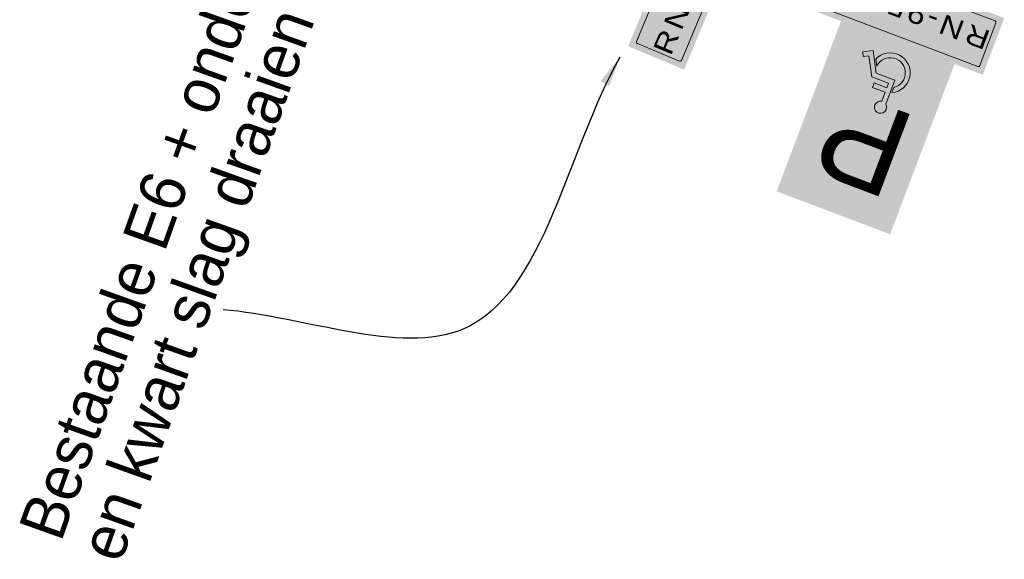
# Model space of a CAD drawing. Header units: metres. Extents: x 136326 to 138181, y 453212 to 454732.
# Tile 27 of 55: x 136578 to 136594, y 453883 to 453892. Entities that reach past the tile are written whole.
import ezdxf

# ---------------------------------------------------------------- set-up
doc = ezdxf.new("R2010")
doc.units = ezdxf.units.M
doc.layers.add('-DR-nw-inr-bebording-txt', color=2, linetype='Continuous')
doc.layers.add('-DR-nw-inr-verkeersbordpaal', color=7, linetype='Continuous')
doc.layers.add('mob_bebording', color=7, linetype='Continuous', lineweight=0)
doc.styles.add('Drong', font='txt', dxfattribs={"height": 1.8})
doc.styles.add('eurostile', font='txt')
doc.styles.add('Style-Verkeersborden', font='Verkeersborden.shx')
doc.dimstyles.new('Drong', dxfattribs={"dimtxt": 1.8, "dimasz": 2.5, "dimexe": 0, "dimexo": 0, "dimgap": 0.9, "dimtad": 1, "dimzin": 0, "dimdsep": 46, "dimtxsty": 'Drong', "dimblk": 'dimblk-wit', "dimcen": 0, "dimse1": 1, "dimse2": 1, "dimclrd": 256, "dimclre": 1, "dimclrt": 7, "dimadec": 0, "dimazin": 0, "dimtfac": 1, "dimtmove": 0, "dimatfit": 3, "dimfxl": 1, "dimtolj": 1, "dimtzin": 0, "dimarcsym": 0})

# ---------------------------------------------------------------- blocks, each defined once
blk = doc.blocks.new('bord_OB-L-WG-1R_2')
at = {"layer": 'mob_bebording', "linetype": 'Continuous', "lineweight": 0}
h = blk.add_hatch(color=254, dxfattribs=at)
h.paths.add_polyline_path([(-0.3000000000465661, -0.1999999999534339), (-0.2999999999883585, 0), (0, 0), (0.3000000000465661, 0), (0.3000000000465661, -0.1999999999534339)])
h.paths.add_polyline_path([(-0.2899999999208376, -0.1749999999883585), (-0.2899999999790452, -0.02500000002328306, -0.414213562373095), (-0.2750000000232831, -0.009999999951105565), (0.2750000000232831, -0.009999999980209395, -0.414213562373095), (0.2900000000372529, -0.02500000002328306), (0.2900000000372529, -0.1750000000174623, -0.414213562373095), (0.2749999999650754, -0.1900000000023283), (-0.2750000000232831, -0.1900000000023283, -0.414213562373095)], flags=17)
h = blk.add_hatch(color=7, dxfattribs=at)
h.paths.add_polyline_path([(-0.2750000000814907, -0.1899999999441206), (0.2750000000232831, -0.1900000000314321, 0.414213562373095), (0.2900000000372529, -0.1750000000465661), (0.2900000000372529, -0.02500000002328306, 0.414213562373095), (0.2749999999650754, -0.01000000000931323), (-0.2750000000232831, -0.01000000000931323, 0.414213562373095), (-0.2899999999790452, -0.02500000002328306), (-0.2900000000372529, -0.1749999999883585, 0.414213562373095)])
h.paths.add_polyline_path([(-0.2800000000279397, -0.1750000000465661), (-0.2800000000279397, -0.02500000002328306, -0.414213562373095), (-0.2750000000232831, -0.02000000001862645), (0.2750000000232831, -0.02000000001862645, -0.414213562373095), (0.2800000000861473, -0.02499999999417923), (0.2800000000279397, -0.1750000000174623, -0.414213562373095), (0.2750000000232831, -0.1800000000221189), (-0.2750000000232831, -0.1799999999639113, -0.414213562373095)])
h = blk.add_hatch(color=254, dxfattribs=at)
edge = h.paths.add_edge_path()
edge.add_line((-0.2750000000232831, -0.1799999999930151), (0.2750000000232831, -0.1799999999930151))
edge.add_arc((0.2750000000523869, -0.1750000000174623), 0.004999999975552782, 269.9999996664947, 359.9999996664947)
edge.add_line((0.2800000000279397, -0.1750000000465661), (0.2800000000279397, -0.02500000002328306))
edge.add_arc((0.2750000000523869, -0.02499999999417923), 0.004999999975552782, 359.9999996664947, 449.9999996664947)
edge.add_line((0.2750000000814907, -0.02000000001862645), (-0.2750000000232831, -0.02000000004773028))
edge.add_arc((-0.2750000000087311, -0.02499999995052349), 0.004999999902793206, 90.00000016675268, 180.0000001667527)
edge.add_line((-0.2799999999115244, -0.0249999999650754), (-0.279999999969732, -0.1749999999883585))
edge.add_arc((-0.2749999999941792, -0.1750000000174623), 0.004999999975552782, 179.9999996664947, 269.9999996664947)
at = {"layer": 'mob_bebording', "color": 254, "linetype": 'Continuous', "lineweight": 0, "flags": 128}
blk.add_lwpolyline([(-0.2750000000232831, -0.1799999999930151), (0.2750000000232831, -0.1799999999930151, 0.414213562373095), (0.2800000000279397, -0.1750000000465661), (0.2800000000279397, -0.02500000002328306, 0.414213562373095), (0.2750000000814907, -0.02000000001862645), (-0.2750000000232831, -0.02000000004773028, 0.414213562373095), (-0.2799999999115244, -0.0249999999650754), (-0.279999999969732, -0.1749999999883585, 0.414213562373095)], format="xyb", close=True, dxfattribs=at)
at = {"layer": 'mob_bebording', "color": 7, "linetype": 'Continuous', "lineweight": 0, "insert": (0, -0.110833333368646), "char_height": 0.06499999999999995, "attachment_point": 5, "line_spacing_factor": 0.8399999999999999, "style": 'Style-Verkeersborden'}
blk.add_mtext('\\H1x;\\W1.23077;\\T1.166;RN-953-S', dxfattribs=at)
blk = doc.blocks.new('bord_E06_1')
at = {"layer": 'mob_bebording', "linetype": 'Continuous', "lineweight": 0, "transparency": 33554508}
h = blk.add_hatch(color=5, dxfattribs=at)
h.paths.add_polyline_path([(-0.1999999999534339, 5.820766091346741e-11), (-0.2000000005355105, 0.6000000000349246), (0.1999999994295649, 0.6000000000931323), (0.1999999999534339, 5.820766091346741e-11), (0, 5.820766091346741e-11)])
h.paths.add_polyline_path([(-0.1750000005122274, 0.5900000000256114), (0.1749999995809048, 0.5900000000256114, -0.414213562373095), (0.1899999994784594, 0.5750000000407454), (0.189999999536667, 0.02500000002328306, -0.414213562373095), (0.1749999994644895, 0.01000000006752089), (-0.1750000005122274, 0.01000000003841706, -0.414213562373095), (-0.1900000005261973, 0.02500000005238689), (-0.1900000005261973, 0.575000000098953, -0.414213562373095)], flags=17)
h = blk.add_hatch(color=254, dxfattribs=at)
h.paths.add_polyline_path([(-0.1900000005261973, 0.5750000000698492), (-0.1900000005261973, 0.02500000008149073, 0.414213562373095), (-0.1750000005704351, 0.01000000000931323), (0.1749999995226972, 0.01000000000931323, 0.414213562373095), (0.1899999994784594, 0.02500000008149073), (0.189999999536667, 0.5750000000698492, 0.414213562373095), (0.1749999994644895, 0.590000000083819), (-0.1750000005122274, 0.5900000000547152, 0.414213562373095)])
h.paths.add_polyline_path([(0.1799999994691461, 0.02500000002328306, -0.414213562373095), (0.1749999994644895, 0.02000000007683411), (-0.1750000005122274, 0.02000000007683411, -0.414213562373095), (-0.180000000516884, 0.02500000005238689), (-0.180000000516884, 0.575000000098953, -0.414213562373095), (-0.1750000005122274, 0.5800000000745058), (0.1749999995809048, 0.5800000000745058, -0.414213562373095), (0.1799999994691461, 0.5750000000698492)])
h = blk.add_hatch(color=5, dxfattribs=at)
h.paths.add_polyline_path([(-0.1800000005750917, 0.5750000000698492), (-0.180000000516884, 0.02500000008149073, 0.414213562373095), (-0.1750000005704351, 0.02000000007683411), (0.1749999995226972, 0.02000000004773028, 0.414213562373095), (0.1799999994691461, 0.02500000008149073), (0.1799999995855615, 0.5750000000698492, 0.414213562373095), (0.1749999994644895, 0.5800000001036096), (-0.1750000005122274, 0.5800000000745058, 0.414213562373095)])
h.paths.add_polyline_path([(-0.01885304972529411, 0.1998988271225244), (-0.01885304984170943, 0.1678645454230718), (0.02569943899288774, 0.1678645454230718), (0.02569943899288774, 0.1518645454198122), (-0.01885304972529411, 0.1518645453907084), (-0.01885304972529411, 0.1358645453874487), (0.04015082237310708, 0.1358645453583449), (0.07346569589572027, 0.07485736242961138), (0.08988230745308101, 0.08350583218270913), (0.09733975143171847, 0.06935003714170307), (0.06697758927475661, 0.0533548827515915), (0.03065791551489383, 0.1198645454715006), (-0.0348530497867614, 0.1198645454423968), (-0.03485304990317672, 0.204259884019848, -4.606953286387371)], flags=17)
h.paths.add_polyline_path([(-0.03985304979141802, 0.1430676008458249, 1.569913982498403), (0.03752182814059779, 0.09686274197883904), (0.04865482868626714, 0.07647566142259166, -1.456277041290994), (-0.03985304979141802, 0.1614193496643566)], flags=17)
h = blk.add_hatch(color=254, dxfattribs=at)
edge = h.paths.add_edge_path()
edge.add_line((-0.0348530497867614, 0.2042598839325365), (-0.0348530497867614, 0.1198645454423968))
edge.add_line((-0.0348530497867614, 0.1198645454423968), (0.03065791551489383, 0.1198645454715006))
edge.add_line((0.03065791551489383, 0.1198645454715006), (0.06697758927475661, 0.0533548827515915))
edge.add_line((0.06697758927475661, 0.0533548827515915), (0.09733975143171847, 0.06935003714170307))
edge.add_line((0.09733975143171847, 0.06935003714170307), (0.08988230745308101, 0.08350583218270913))
edge.add_line((0.08988230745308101, 0.08350583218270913), (0.07346569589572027, 0.07485736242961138))
edge.add_line((0.07346569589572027, 0.07485736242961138), (0.04015082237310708, 0.1358645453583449))
edge.add_line((0.04015082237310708, 0.1358645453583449), (-0.01885304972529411, 0.1358645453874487))
edge.add_line((-0.01885304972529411, 0.1358645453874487), (-0.01885304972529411, 0.1518645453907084))
edge.add_line((-0.01885304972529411, 0.1518645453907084), (0.02569943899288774, 0.1518645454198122))
edge.add_line((0.02569943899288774, 0.1518645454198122), (0.02569943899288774, 0.1678645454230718))
edge.add_line((0.02569943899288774, 0.1678645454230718), (-0.01885304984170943, 0.1678645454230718))
edge.add_line((-0.01885304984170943, 0.1678645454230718), (-0.01885304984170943, 0.1998988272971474))
edge.add_arc((-0.02206690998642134, 0.2196389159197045), 0.01999999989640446, 279.247123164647, 590.2598368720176)
h = blk.add_hatch(color=254, dxfattribs=at)
edge = h.paths.add_edge_path()
edge.add_arc((-0.01194215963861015, 0.1019187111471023), 0.06572171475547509, 115.1305953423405, 337.2237715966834)
edge.add_line((0.04865482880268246, 0.076475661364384), (0.03752182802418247, 0.09686274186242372))
edge.add_arc((-0.01194215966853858, 0.1019187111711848), 0.04972171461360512, 124.1486616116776, 354.16377204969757, ccw=False)
edge.add_line((-0.03985304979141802, 0.1430676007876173), (-0.03985304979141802, 0.1614193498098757))
at = {"layer": 'mob_bebording', "color": 254, "linetype": 'Continuous', "lineweight": 0, "transparency": 33554508, "flags": 128}
for points in [[(-0.0348530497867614, 0.2042598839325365), (-0.0348530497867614, 0.1198645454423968), (0.03065791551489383, 0.1198645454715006), (0.06697758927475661, 0.0533548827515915), (0.09733975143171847, 0.06935003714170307), (0.08988230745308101, 0.08350583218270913), (0.07346569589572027, 0.07485736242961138), (0.04015082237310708, 0.1358645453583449), (-0.01885304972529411, 0.1358645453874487), (-0.01885304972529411, 0.1518645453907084), (0.02569943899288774, 0.1518645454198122), (0.02569943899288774, 0.1678645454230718), (-0.01885304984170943, 0.1678645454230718), (-0.01885304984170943, 0.1998988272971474, 4.606953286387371)], [(-0.03985304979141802, 0.1614193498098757, 1.456277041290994), (0.04865482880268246, 0.076475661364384), (0.03752182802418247, 0.09686274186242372, -1.569913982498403), (-0.03985304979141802, 0.1430676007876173)]]:
    blk.add_lwpolyline(points, format="xyb", close=True, dxfattribs=at)
at = {"layer": 'mob_bebording', "color": 254, "linetype": 'Continuous', "lineweight": 0, "transparency": 33554508, "insert": (-0.01207031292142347, 0.3516666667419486), "char_height": 0.2899999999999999, "attachment_point": 5, "line_spacing_factor": 0.6, "style": 'Style-Verkeersborden'}
blk.add_mtext('\\H1x;\\W1.10345;\\T1.000;P', dxfattribs=at)
blk = doc.blocks.new('bord_OB-L-WG-1R_3')
at = {"layer": 'mob_bebording', "linetype": 'Continuous', "lineweight": 0, "transparency": 33554508}
h = blk.add_hatch(color=254, dxfattribs=at)
h.paths.add_polyline_path([(-0.3000000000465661, -0.1999999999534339), (-0.3000000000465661, 5.820766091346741e-11), (0, 5.820766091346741e-11), (0.2999999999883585, 5.820766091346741e-11), (0.2999999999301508, -0.1999999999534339)])
h.paths.add_polyline_path([(-0.2900000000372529, -0.1749999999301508), (-0.2900000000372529, -0.0249999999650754, -0.414213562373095), (-0.2750000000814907, -0.009999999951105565), (0.2749999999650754, -0.009999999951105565, -0.414213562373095), (0.2899999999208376, -0.02500000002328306), (0.2899999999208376, -0.1749999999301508, -0.414213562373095), (0.2749999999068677, -0.1899999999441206), (-0.2750000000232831, -0.1899999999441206, -0.414213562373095)], flags=17)
h = blk.add_hatch(color=7, dxfattribs=at)
h.paths.add_polyline_path([(-0.2750000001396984, -0.189999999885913), (0.2750000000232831, -0.1899999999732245, 0.414213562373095), (0.2899999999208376, -0.1749999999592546), (0.2899999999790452, -0.02500000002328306, 0.414213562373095), (0.2749999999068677, -0.009999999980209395), (-0.2750000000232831, -0.01000000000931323, 0.414213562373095), (-0.2900000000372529, -0.02499999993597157), (-0.2900000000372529, -0.174999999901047, 0.414213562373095)])
h.paths.add_polyline_path([(-0.2800000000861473, -0.1749999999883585), (-0.2800000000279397, -0.0249999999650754, -0.414213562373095), (-0.2750000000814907, -0.01999999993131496), (0.2749999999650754, -0.01999999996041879, -0.414213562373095), (0.2800000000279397, -0.0249999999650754), (0.279999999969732, -0.1749999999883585, -0.414213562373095), (0.2749999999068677, -0.1799999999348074), (-0.2750000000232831, -0.1799999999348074, -0.414213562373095)])
h = blk.add_hatch(color=254, dxfattribs=at)
edge = h.paths.add_edge_path()
edge.add_line((-0.2750000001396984, -0.1799999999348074), (0.2750000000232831, -0.1799999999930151))
edge.add_arc((0.2749999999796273, -0.175000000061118), 0.004999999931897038, 270.000000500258, 360.000000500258)
edge.add_line((0.2799999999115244, -0.1750000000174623), (0.2799999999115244, -0.02499999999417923))
edge.add_arc((0.2749999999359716, -0.02499999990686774), 0.004999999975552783, 359.999998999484, 449.999998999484)
edge.add_line((0.2750000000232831, -0.01999999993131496), (-0.2750000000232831, -0.01999999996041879))
edge.add_arc((-0.2750000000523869, -0.02499999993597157), 0.004999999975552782, 89.99999966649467, 179.9999996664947)
edge.add_line((-0.2800000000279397, -0.02499999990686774), (-0.2800000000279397, -0.174999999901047))
edge.add_arc((-0.2750000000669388, -0.1749999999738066), 0.004999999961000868, 179.9999991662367, 269.9999991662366)
at = {"layer": 'mob_bebording', "color": 254, "linetype": 'Continuous', "lineweight": 0, "transparency": 33554508, "flags": 128}
blk.add_lwpolyline([(-0.2750000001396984, -0.1799999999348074), (0.2750000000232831, -0.1799999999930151, 0.414213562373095), (0.2799999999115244, -0.1750000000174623), (0.2799999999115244, -0.02499999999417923, 0.414213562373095), (0.2750000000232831, -0.01999999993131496), (-0.2750000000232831, -0.01999999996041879, 0.414213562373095), (-0.2800000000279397, -0.02499999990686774), (-0.2800000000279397, -0.174999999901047, 0.414213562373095)], format="xyb", close=True, dxfattribs=at)
at = {"layer": 'mob_bebording', "color": 7, "linetype": 'Continuous', "lineweight": 0, "transparency": 33554508, "insert": (-1.164153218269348e-10, -0.1108333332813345), "char_height": 0.06499999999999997, "attachment_point": 5, "line_spacing_factor": 0.84, "style": 'Style-Verkeersborden'}
blk.add_mtext('\\H1x;\\W1.23077;\\T1.166;RN-953-S', dxfattribs=at)
blk = doc.blocks.new('dimblk-wit')
at = {"color": 7}
blk.add_line((2.842170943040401e-14, -0.3333333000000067), (-2.842170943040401e-14, 0.3333333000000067), dxfattribs=at)
blk.add_solid([(0, 0), (-0.7999999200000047, 0.1999999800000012), (-0.7999999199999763, -0.1999999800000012)], dxfattribs=at)

msp = doc.modelspace()

# ---------------------------------------------------------------- block references
at = {"layer": 'mob_bebording', "color": 254, "linetype": 'Continuous', "lineweight": 0, "xscale": 4.999999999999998, "yscale": 4.999999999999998, "zscale": 4.999999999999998, "rotation": 67.33213885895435}
msp.add_blockref('bord_OB-L-WG-1R_2', (136588.4299930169, 453892.7482965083), dxfattribs=at)
at = {"layer": 'mob_bebording', "color": 254, "linetype": 'Continuous', "lineweight": 0, "transparency": 33554508, "xscale": 5, "yscale": 5, "zscale": 5, "rotation": 159.2945329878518}
msp.add_blockref('bord_OB-L-WG-1R_3', (136592.2979620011, 453891.4257524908), dxfattribs=at)
at = {"layer": 'mob_bebording', "color": 5, "linetype": 'Continuous', "lineweight": 0, "transparency": 33554508, "xscale": 5, "yscale": 5, "zscale": 5, "rotation": 159.2945329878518}
msp.add_blockref('bord_E06_1', (136592.2979620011, 453891.4257524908), dxfattribs=at)

# ---------------------------------------------------------------- texts
at = {"layer": '-DR-nw-inr-bebording-txt', "insert": (136579.6957428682, 453882.7478369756), "char_height": 0.75, "attachment_point": 7, "rotation": 70.33562535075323, "line_spacing_factor": 0.836056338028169, "style": 'eurostile'}
msp.add_mtext('Bestaande E6 + onderbord verplaatsen\\Pen kwart slag draaien', dxfattribs=at)

# ---------------------------------------------------------------- leaders
at = {"layer": '-DR-nw-inr-verkeersbordpaal', "path_type": 1}
msp.add_leader([(136587.7175261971, 453891.1831152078), (136585.1342307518, 453886.7036268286), (136581.1718780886, 453887.0215594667)], dimstyle='Drong', override={"dimscale": 0.05, "dimasz": 10}, dxfattribs=at)

doc.saveas('drawing.dxf')
